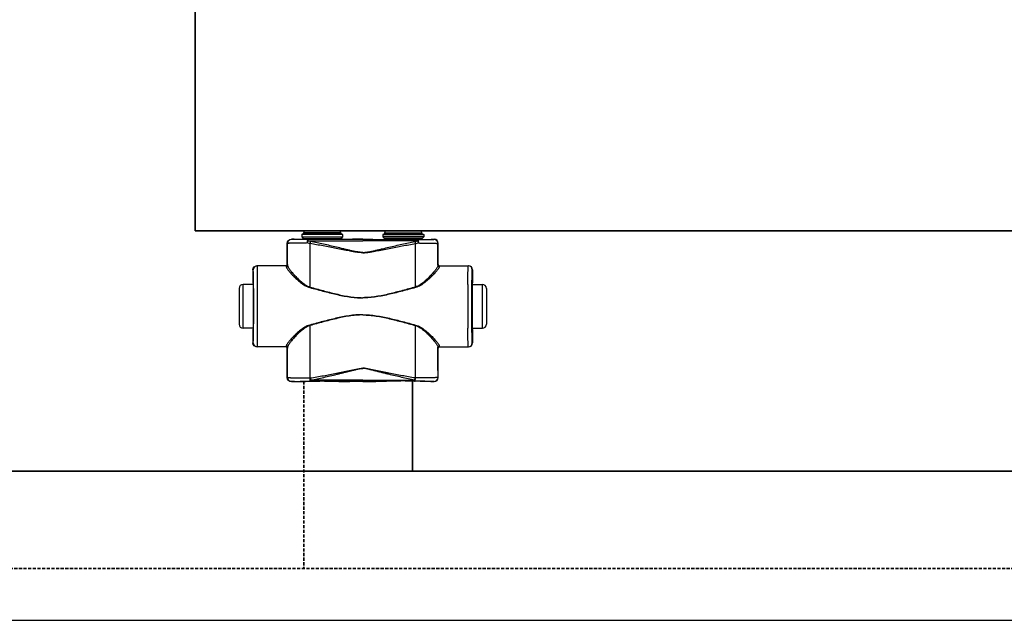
# Model space of a CAD drawing. Header units: millimetres. Extents: x -727 to 69715, y -15705 to 98123.
# Tile 146 of 256: x 37980 to 38587, y -12955 to -12585. Entities that reach past the tile are written whole.
import ezdxf

# ---------------------------------------------------------------- set-up
doc = ezdxf.new("R2010")
doc.units = ezdxf.units.MM
doc.linetypes.add('VERDECKT', pattern=[9.525, 6.35, -3.175])
for name, color, linetype, lineweight in [('UT_POTRUBI - PŘÍVOD', 1, 'Continuous', 35), ('UT_SCHÉMA_PŘÍVOD', 10, 'Continuous', 35), ('UT_SCHÉMA_ZPÁTEČKA', 172, 'VERDECKT', 35), ('UT_ZAŘÍZENÍ - OT', 3, 'Continuous', 35)]:
    doc.layers.add(name, color=color, linetype=linetype, lineweight=lineweight)

msp = doc.modelspace()

# ---------------------------------------------------------------- linework, layer by layer
at = {"color": 0, "linetype": 'Continuous'}
for p, q in [((38153.93, -12716.76), (38153.63, -12717.06)), ((38178.53, -12716.76), (38153.93, -12716.76)), ((38177.73, -12715.96), (38154.73, -12715.96)), ((38154.73, -12715.96), (38154.73, -12716.66)), ((38177.73, -12716.66), (38154.73, -12716.66)), ((38176.63, -12714.86), (38155.83, -12714.86)), ((38177.73, -12715.96), (38177.73, -12716.66)), ((38178.53, -12716.76), (38178.83, -12717.06)), ((38203.93, -12716.76), (38203.63, -12717.06)), ((38203.93, -12716.76), (38228.53, -12716.76)), ((38204.73, -12715.96), (38204.73, -12716.66)), ((38204.73, -12715.96), (38227.73, -12715.96)), ((38204.73, -12716.66), (38227.73, -12716.66)), ((38205.83, -12714.86), (38226.63, -12714.86)), ((38227.73, -12715.96), (38227.73, -12716.66)), ((38228.53, -12716.76), (38228.83, -12717.06)), ((38144.85, -12722.58), (38144.73, -12722.46)), ((38144.73, -12735.46), (38144.73, -12722.46)), ((38147.35, -12720.08), (38147.23, -12719.96)), ((38148.88, -12719.96), (38147.23, -12719.96)), ((38149.23, -12720.07), (38148.88, -12719.96)), ((38178.83, -12717.06), (38153.63, -12717.06)), ((38153.63, -12717.06), (38153.63, -12718.46)), ((38153.63, -12718.46), (38154.58, -12719.42)), ((38153.63, -12718.46), (38178.83, -12718.46)), ((38154.58, -12719.42), (38177.87, -12719.42)), ((38154.73, -12719.77), (38177.73, -12719.77)), ((38154.73, -12719.77), (38154.73, -12720.13)), ((38162.37, -12720.15), (38157.53, -12720.15)), ((38157.53, -12720.85), (38157.53, -12720.15)), ((38157.53, -12720.85), (38191.23, -12720.85)), ((38191.23, -12720.15), (38170.08, -12720.15)), ((38177.73, -12719.77), (38177.73, -12720.13)), ((38178.83, -12718.46), (38177.87, -12719.42)), ((38178.83, -12717.06), (38178.83, -12718.46)), ((38184.98, -12719.96), (38183.23, -12720.07)), ((38191.23, -12719.96), (38184.98, -12719.96)), ((38191.23, -12719.96), (38197.48, -12719.96)), ((38191.23, -12720.15), (38212.37, -12720.15)), ((38224.93, -12720.85), (38191.23, -12720.85)), ((38197.48, -12719.96), (38199.23, -12720.07)), ((38203.63, -12717.06), (38228.83, -12717.06)), ((38203.63, -12717.06), (38203.63, -12718.46)), ((38228.83, -12718.46), (38203.63, -12718.46)), ((38203.63, -12718.46), (38204.58, -12719.42)), ((38227.87, -12719.42), (38204.58, -12719.42)), ((38227.73, -12719.77), (38204.73, -12719.77)), ((38204.73, -12719.77), (38204.73, -12720.13)), ((38220.08, -12720.15), (38224.93, -12720.15)), ((38224.93, -12720.85), (38224.93, -12720.15)), ((38227.73, -12719.77), (38227.73, -12720.13)), ((38228.83, -12718.46), (38227.87, -12719.42)), ((38228.83, -12717.06), (38228.83, -12718.46)), ((38233.23, -12720.07), (38233.58, -12719.96)), ((38233.58, -12719.96), (38235.23, -12719.96)), ((38235.1, -12720.08), (38235.23, -12719.96)), ((38237.6, -12722.58), (38237.73, -12722.46)), ((38237.73, -12735.46), (38237.73, -12722.46)), ((38123.74, -12738.76), (38123.53, -12738.76)), ((38123.53, -12738.76), (38123.53, -12746.91)), ((38144.03, -12736.26), (38126.03, -12736.26)), ((38144.73, -12735.46), (38144.83, -12735.46)), ((38237.73, -12735.46), (38237.62, -12735.46)), ((38238.42, -12736.26), (38256.43, -12736.26)), ((38258.72, -12738.76), (38258.93, -12738.76)), ((38258.93, -12738.76), (38258.93, -12746.91)), ((38123.53, -12746.91), (38123.74, -12747.26)), ((38123.92, -12747.28), (38123.92, -12747.26)), ((38258.53, -12747.28), (38258.53, -12747.26)), ((38258.93, -12746.91), (38258.72, -12747.26)), ((38115.03, -12750.26), (38115.03, -12772.26)), ((38123.78, -12747.76), (38117.53, -12747.76)), ((38117.53, -12774.76), (38117.53, -12747.76)), ((38258.68, -12747.76), (38264.93, -12747.76)), ((38264.93, -12774.76), (38264.93, -12747.76)), ((38267.43, -12750.26), (38267.43, -12772.26)), ((38123.78, -12774.76), (38117.53, -12774.76)), ((38123.74, -12775.26), (38123.53, -12775.61)), ((38123.53, -12775.61), (38123.53, -12783.76)), ((38123.92, -12775.26), (38123.92, -12775.25)), ((38258.53, -12775.26), (38258.53, -12775.25)), ((38258.68, -12774.76), (38264.93, -12774.76)), ((38258.72, -12775.26), (38258.93, -12775.61)), ((38258.93, -12775.61), (38258.93, -12783.76)), ((38123.53, -12783.76), (38123.74, -12783.76)), ((38144.03, -12786.26), (38126.03, -12786.26)), ((38144.83, -12787.06), (38144.73, -12787.06)), ((38144.73, -12805.16), (38144.73, -12787.06)), ((38237.62, -12787.06), (38237.73, -12787.06)), ((38237.73, -12805.16), (38237.73, -12787.06)), ((38238.42, -12786.26), (38256.43, -12786.26)), ((38258.93, -12783.76), (38258.72, -12783.76)), ((38144.73, -12805.16), (38144.84, -12805.04)), ((38147.23, -12807.66), (38147.34, -12807.54)), ((38148.88, -12807.66), (38147.23, -12807.66)), ((38149.23, -12807.56), (38148.88, -12807.66)), ((38158.77, -12805.42), (38158.95, -12805.41)), ((38159.09, -12807.47), (38159.27, -12807.47)), ((38191.23, -12806.72), (38159.27, -12806.72)), ((38159.27, -12807.47), (38159.27, -12806.72)), ((38159.27, -12807.47), (38160.53, -12807.47)), ((38171.92, -12807.47), (38191.23, -12807.47)), ((38184.98, -12807.66), (38183.23, -12807.56)), ((38191.23, -12807.66), (38184.98, -12807.66)), ((38191.23, -12806.72), (38223.18, -12806.72)), ((38210.53, -12807.47), (38191.23, -12807.47)), ((38191.23, -12807.66), (38197.48, -12807.66)), ((38197.48, -12807.66), (38199.23, -12807.56)), ((38223.18, -12807.47), (38221.92, -12807.47)), ((38223.18, -12807.47), (38223.18, -12806.72)), ((38223.36, -12807.47), (38223.18, -12807.47)), ((38223.68, -12805.42), (38223.51, -12805.41)), ((38233.23, -12807.56), (38233.58, -12807.66)), ((38233.58, -12807.66), (38235.23, -12807.66)), ((38235.23, -12807.66), (38235.11, -12807.54)), ((38237.73, -12805.16), (38237.61, -12805.04))]:
    msp.add_line(p, q, dxfattribs=at)
msp.add_line((-727.45, -12954.69), (68024.28, -12954.69))
for centre, radius, start, end in [((38155.83, -12715.96), 1.1, 90, 180), ((38155.83, -12716.66), 1.1, 180, 185.21872), ((38176.63, -12715.96), 1.1, 0, 90), ((38176.63, -12716.66), 1.1, 354.78128, 0), ((38205.83, -12715.96), 1.1, 90, 180), ((38205.83, -12716.66), 1.1, 180, 185.21872), ((38226.63, -12715.96), 1.1, 0, 90), ((38226.63, -12716.66), 1.1, 354.78128, 0), ((38147.35, -12722.58), 2.5, 90.00246, 179.99754), ((38154.23, -12719.77), 0.5, 0, 45), ((38178.23, -12719.77), 0.5, 135, 180), ((38204.23, -12719.77), 0.5, 0, 45), ((38228.23, -12719.77), 0.5, 135, 180), ((38235.1, -12722.58), 2.5, 0.00246, 89.99754), ((38126.24, -12738.76), 2.5, 90.00225, 180.00111), ((38144.03, -12735.46), 0.8, 270.0036, 359.99724), ((38238.42, -12735.46), 0.8, 180.00276, 269.9964), ((38256.22, -12738.76), 2.5, 359.99889, 89.99775), ((38117.53, -12750.26), 2.5, 90, 180), ((35684.07, -12761.26), 2442.41, 359.68325, 0.31675), ((40698.39, -12761.26), 2442.41, 179.68325, 180.31675), ((38264.93, -12750.26), 2.5, 0, 90), ((38117.53, -12772.26), 2.5, 180, 270), ((38264.93, -12772.26), 2.5, 270, 0), ((38126.24, -12783.76), 2.5, 179.99889, 269.99775), ((38144.03, -12787.06), 0.8, 0.00276, 89.9964), ((38238.42, -12787.06), 0.8, 90.0036, 179.99724), ((38256.22, -12783.76), 2.5, 270.00225, 0.00111), ((38147.34, -12805.04), 2.5, 180.00246, 269.99754), ((38235.11, -12805.04), 2.5, 270.00246, 359.99754)]:
    msp.add_arc(centre, radius, start, end, dxfattribs=at)
at = {"color": 0, "linetype": 'Continuous', "extrusion": (0, 0, -1)}
for centre, major_axis, ratio, start_param, end_param in [((38147.23, -12722.46), (-1.77, 1.77), 0.999973, -0.785384, 0.785384), ((38166.23, -12720.07), (-17, 0), 0.005236, 4.941076, 6.283185), ((38166.23, -12720.07), (-17, 0), 0.005236, 3.141593, 4.483702), ((38126.03, -12738.76), (-2.5, 0), 0.999945, 0, 1.570796), ((38143.93, -12735.46), (-0.8, 0), 0.999986, -3.141593, -1.659157), ((38123.74, -12761.26), (0, 14), 0.010472, 0, 3.141593), ((38126.03, -12783.76), (-2.5, 0), 0.999945, -1.570796, 0), ((38143.93, -12787.06), (0.8, 0), 0.999986, -1.395381, 0), ((38147.23, -12805.16), (1.77, 1.77), 0.999973, -3.926977, -2.356208), ((38166.23, -12807.56), (-17, 0), 0.005236, 0, 1.229157), ((38166.23, -12807.56), (-17, 0), 0.005236, 1.912436, 3.141593)]:
    msp.add_ellipse(centre, major_axis=major_axis, ratio=ratio, start_param=start_param, end_param=end_param, dxfattribs=at)
at = {"color": 0, "linetype": 'Continuous'}
for centre, major_axis, ratio, start_param, end_param in [((38216.23, -12720.07), (17, 0), 0.005236, 3.141593, 4.483702), ((38216.23, -12720.07), (17, 0), 0.005236, 4.941076, 6.283185), ((38235.23, -12722.46), (1.77, 1.77), 0.999973, -0.785384, 0.785384), ((38238.53, -12735.46), (0.8, 0), 0.999986, -3.141593, -1.659157), ((38256.43, -12738.76), (2.5, 0), 0.999945, 0, 1.570796), ((38258.72, -12761.26), (0, 14), 0.010472, 0, 3.141593), ((38238.53, -12787.06), (-0.8, 0), 0.999986, -1.395381, 0), ((38256.43, -12783.76), (2.5, 0), 0.999945, -1.570796, 0), ((38216.23, -12807.56), (17, 0), 0.005236, 1.912436, 3.141593), ((38216.23, -12807.56), (17, 0), 0.005236, 0, 1.229157), ((38235.23, -12805.16), (-1.77, 1.77), 0.999973, -3.926977, -2.356208)]:
    msp.add_ellipse(centre, major_axis=major_axis, ratio=ratio, start_param=start_param, end_param=end_param, dxfattribs=at)
for points, knots in [([(38156.91, -12722.27), (38156.08, -12722.28), (38154.47, -12722.29), (38152.5, -12722.31), (38151.04, -12722.33), (38150.03, -12722.34), (38149.1, -12722.36), (38148.26, -12722.38), (38147.49, -12722.4), (38146.82, -12722.42), (38146.24, -12722.45), (38145.82, -12722.47), (38145.54, -12722.49), (38145.36, -12722.5), (38145.21, -12722.51), (38145.09, -12722.53), (38144.99, -12722.54), (38144.92, -12722.55), (38144.88, -12722.57), (38144.85, -12722.58), (38144.85, -12722.58)], [0, 0, 0, 0, 0.207034, 0.39928, 0.488214, 0.57154, 0.648707, 0.71921, 0.782588, 0.838437, 0.886403, 0.926186, 0.942933, 0.957549, 0.970012, 0.98031, 0.988432, 0.994377, 0.998178, 1, 1, 1, 1]), ([(38144.86, -12736), (38144.86, -12734.88), (38144.86, -12730.41), (38144.85, -12725.93), (38144.85, -12722.58)], [0, 0, 0, 0, 0.250733, 1, 1, 1, 1]), ([(38157.53, -12720.15), (38156.82, -12720.15), (38155.46, -12720.15), (38153.8, -12720.15), (38152.56, -12720.14), (38151.72, -12720.14), (38150.93, -12720.13), (38150.22, -12720.13), (38149.57, -12720.12), (38149.01, -12720.12), (38148.52, -12720.11), (38148.17, -12720.11), (38147.93, -12720.1), (38147.78, -12720.1), (38147.65, -12720.1), (38147.55, -12720.1), (38147.48, -12720.09), (38147.43, -12720.09), (38147.4, -12720.09), (38147.38, -12720.09), (38147.37, -12720.09), (38147.36, -12720.09), (38147.35, -12720.09), (38147.35, -12720.08)], [0, 0, 0, 0, 0.207653, 0.400343, 0.489423, 0.572844, 0.650059, 0.720565, 0.783909, 0.839692, 0.887568, 0.927242, 0.943927, 0.958477, 0.970869, 0.981088, 0.989117, 0.992306, 0.994945, 0.997032, 0.998568, 0.999554, 1, 1, 1, 1]), ([(38157.53, -12720.15), (38157.44, -12720.16), (38157.33, -12720.27), (38157.26, -12720.4), (38157.19, -12720.55), (38157.11, -12720.78), (38157.04, -12721.09), (38156.98, -12721.45), (38156.93, -12721.85), (38156.92, -12722.13), (38156.91, -12722.27)], [0, 0, 0, 0, 0.117156, 0.161001, 0.211236, 0.330442, 0.472834, 0.634922, 0.812344, 1, 1, 1, 1]), ([(38157.53, -12720.85), (38157.4, -12721.06), (38157.17, -12721.52), (38156.99, -12722.01), (38156.91, -12722.27)], [0, 0, 0, 0, 0.464895, 1, 1, 1, 1]), ([(38158.77, -12722.63), (38158.62, -12722.61), (38157.99, -12722.51), (38157.37, -12722.38), (38156.91, -12722.27)], [0, 0, 0, 0, 0.252579, 1, 1, 1, 1]), ([(38159.1, -12721.29), (38158.96, -12721.27), (38158.43, -12721.15), (38157.91, -12720.99), (38157.53, -12720.85)], [0, 0, 0, 0, 0.253704, 1, 1, 1, 1]), ([(38159.1, -12721.29), (38159.03, -12721.5), (38158.91, -12721.94), (38158.82, -12722.39), (38158.77, -12722.63)], [0, 0, 0, 0, 0.464569, 1, 1, 1, 1]), ([(38191.23, -12728.27), (38191.23, -12728.27), (38190.54, -12728.27), (38189.16, -12728.19), (38187.11, -12727.91), (38185.07, -12727.56), (38182.36, -12727.06), (38178.98, -12726.39), (38174.94, -12725.6), (38170.89, -12724.81), (38166.85, -12724.05), (38162.81, -12723.32), (38160.12, -12722.86), (38158.77, -12722.63)], [0.5000015, 0.5000015, 0.5000015, 0.5000015, 0.500002, 0.5313979, 0.5627848, 0.5941575, 0.6255147, 0.6881766, 0.7507583, 0.8132458, 0.8756245, 0.9378805, 1, 1, 1, 1]), ([(38158.79, -12749.41), (38158.79, -12747.17), (38158.79, -12738.24), (38158.78, -12729.32), (38158.77, -12722.63)], [0, 0, 0, 0, 0.250952, 1, 1, 1, 1]), ([(38191.23, -12728.09), (38191.23, -12728.09), (38190.88, -12728.09), (38190.19, -12728.07), (38188.82, -12727.93), (38187.12, -12727.65), (38185.1, -12727.23), (38183.08, -12726.77), (38181.07, -12726.3), (38178.4, -12725.66), (38175.07, -12724.86), (38171.07, -12723.92), (38167.08, -12723), (38163.09, -12722.12), (38160.43, -12721.57), (38159.1, -12721.29)], [0.499995, 0.499995, 0.499995, 0.499995, 0.4999958, 0.5157333, 0.5314718, 0.5629204, 0.5943483, 0.6257534, 0.6571339, 0.6884877, 0.7511054, 0.813586, 0.8759088, 0.9380534, 1, 1, 1, 1]), ([(38170.08, -12720.15), (38169.44, -12720.15), (38168.16, -12720.18), (38166.23, -12720.2), (38164.3, -12720.18), (38163.01, -12720.15), (38162.37, -12720.15)], [0, 0, 0, 0, 0.248355, 0.5, 0.751645, 1, 1, 1, 1]), ([(38191.23, -12728.09), (38191.23, -12728.09), (38191.57, -12728.09), (38192.26, -12728.07), (38193.63, -12727.93), (38195.34, -12727.65), (38197.36, -12727.23), (38199.37, -12726.77), (38201.38, -12726.3), (38204.05, -12725.66), (38207.38, -12724.86), (38211.38, -12723.92), (38215.37, -12723), (38219.36, -12722.12), (38222.03, -12721.57), (38223.36, -12721.29)], [0.499995, 0.499995, 0.499995, 0.499995, 0.4999958, 0.5157333, 0.5314718, 0.5629204, 0.5943483, 0.6257534, 0.6571339, 0.6884877, 0.7511054, 0.813586, 0.8759088, 0.9380534, 1, 1, 1, 1]), ([(38191.23, -12728.27), (38191.23, -12728.27), (38191.92, -12728.27), (38193.3, -12728.19), (38195.35, -12727.91), (38197.39, -12727.56), (38200.09, -12727.06), (38203.47, -12726.39), (38207.52, -12725.6), (38211.56, -12724.81), (38215.6, -12724.05), (38219.64, -12723.32), (38222.33, -12722.86), (38223.68, -12722.63)], [0.5000015, 0.5000015, 0.5000015, 0.5000015, 0.500002, 0.5313979, 0.5627848, 0.5941575, 0.6255147, 0.6881766, 0.7507583, 0.8132458, 0.8756245, 0.9378805, 1, 1, 1, 1]), ([(38212.37, -12720.15), (38213.01, -12720.15), (38214.3, -12720.18), (38216.23, -12720.2), (38218.16, -12720.18), (38219.44, -12720.15), (38220.08, -12720.15)], [0, 0, 0, 0, 0.248355, 0.5, 0.751645, 1, 1, 1, 1]), ([(38223.36, -12721.29), (38223.49, -12721.27), (38224.02, -12721.15), (38224.54, -12720.99), (38224.93, -12720.85)], [0, 0, 0, 0, 0.253704, 1, 1, 1, 1]), ([(38223.36, -12721.29), (38223.42, -12721.5), (38223.54, -12721.94), (38223.63, -12722.39), (38223.68, -12722.63)], [0, 0, 0, 0, 0.464569, 1, 1, 1, 1]), ([(38223.67, -12749.41), (38223.67, -12747.17), (38223.67, -12738.24), (38223.67, -12729.32), (38223.68, -12722.63)], [0, 0, 0, 0, 0.250952, 1, 1, 1, 1]), ([(38223.68, -12722.63), (38223.84, -12722.61), (38224.46, -12722.51), (38225.08, -12722.38), (38225.54, -12722.27)], [0, 0, 0, 0, 0.252579, 1, 1, 1, 1]), ([(38224.93, -12720.15), (38225.63, -12720.15), (38226.99, -12720.15), (38228.65, -12720.15), (38229.89, -12720.14), (38230.74, -12720.14), (38231.52, -12720.13), (38232.24, -12720.13), (38232.88, -12720.12), (38233.45, -12720.12), (38233.93, -12720.11), (38234.29, -12720.11), (38234.53, -12720.1), (38234.68, -12720.1), (38234.8, -12720.1), (38234.91, -12720.1), (38234.98, -12720.09), (38235.03, -12720.09), (38235.05, -12720.09), (38235.07, -12720.09), (38235.09, -12720.09), (38235.1, -12720.09), (38235.1, -12720.09), (38235.1, -12720.08)], [0, 0, 0, 0, 0.207653, 0.400343, 0.489423, 0.572844, 0.650059, 0.720565, 0.783909, 0.839692, 0.887568, 0.927242, 0.943927, 0.958477, 0.970869, 0.981088, 0.989117, 0.992306, 0.994945, 0.997032, 0.998568, 0.999554, 1, 1, 1, 1]), ([(38224.93, -12720.15), (38225.02, -12720.16), (38225.12, -12720.27), (38225.2, -12720.4), (38225.27, -12720.55), (38225.34, -12720.78), (38225.42, -12721.09), (38225.48, -12721.45), (38225.52, -12721.85), (38225.54, -12722.13), (38225.54, -12722.27)], [0, 0, 0, 0, 0.117156, 0.161001, 0.211236, 0.330442, 0.472834, 0.634922, 0.812344, 1, 1, 1, 1]), ([(38224.93, -12720.85), (38225.05, -12721.06), (38225.28, -12721.52), (38225.46, -12722.01), (38225.54, -12722.27)], [0, 0, 0, 0, 0.464895, 1, 1, 1, 1]), ([(38225.54, -12722.27), (38226.38, -12722.28), (38227.98, -12722.29), (38229.95, -12722.31), (38231.42, -12722.33), (38232.42, -12722.34), (38233.35, -12722.36), (38234.2, -12722.38), (38234.96, -12722.4), (38235.64, -12722.42), (38236.21, -12722.45), (38236.63, -12722.47), (38236.92, -12722.49), (38237.09, -12722.5), (38237.24, -12722.51), (38237.37, -12722.53), (38237.46, -12722.54), (38237.54, -12722.55), (38237.58, -12722.57), (38237.6, -12722.58), (38237.6, -12722.58)], [0, 0, 0, 0, 0.207034, 0.39928, 0.488214, 0.57154, 0.648707, 0.71921, 0.782588, 0.838437, 0.886403, 0.926186, 0.942933, 0.957549, 0.970012, 0.98031, 0.988432, 0.994377, 0.998178, 1, 1, 1, 1]), ([(38237.6, -12736), (38237.6, -12734.88), (38237.6, -12730.41), (38237.6, -12725.93), (38237.6, -12722.58)], [0, 0, 0, 0, 0.250733, 1, 1, 1, 1]), ([(38123.92, -12747.26), (38123.92, -12746.63), (38123.91, -12745.44), (38123.89, -12744), (38123.87, -12742.94), (38123.86, -12742.24), (38123.85, -12741.6), (38123.84, -12741.02), (38123.83, -12740.5), (38123.82, -12740.05), (38123.8, -12739.67), (38123.79, -12739.39), (38123.78, -12739.2), (38123.78, -12739.09), (38123.77, -12738.99), (38123.76, -12738.91), (38123.76, -12738.85), (38123.75, -12738.8), (38123.75, -12738.78), (38123.74, -12738.76), (38123.74, -12738.76)], [0, 0, 0, 0, 0.221931, 0.420259, 0.509783, 0.592499, 0.668149, 0.736495, 0.797321, 0.850436, 0.895675, 0.932895, 0.948462, 0.961984, 0.973451, 0.982856, 0.990196, 0.99547, 0.998697, 1, 1, 1, 1]), ([(38126.43, -12747.76), (38126.43, -12746.92), (38126.42, -12745.32), (38126.4, -12743.39), (38126.39, -12741.97), (38126.38, -12741.02), (38126.36, -12740.14), (38126.35, -12739.35), (38126.34, -12738.65), (38126.32, -12738.03), (38126.31, -12737.5), (38126.3, -12737.12), (38126.29, -12736.87), (38126.28, -12736.71), (38126.27, -12736.57), (38126.27, -12736.47), (38126.26, -12736.38), (38126.25, -12736.32), (38126.25, -12736.28), (38126.24, -12736.27), (38126.24, -12736.26), (38126.24, -12736.26)], [0, 0, 0, 0, 0.218984, 0.416191, 0.505653, 0.588551, 0.664564, 0.733396, 0.794781, 0.848478, 0.894279, 0.932006, 0.947796, 0.961515, 0.973152, 0.982695, 0.990138, 0.995479, 0.998726, 0.999584, 1, 1, 1, 1]), ([(38144.03, -12736.26), (38144.03, -12736.26), (38144.03, -12736.27), (38144.04, -12736.27), (38144.04, -12736.28), (38144.04, -12736.3), (38144.04, -12736.34), (38144.05, -12736.4), (38144.05, -12736.47), (38144.05, -12736.56), (38144.06, -12736.66), (38144.06, -12736.74), (38144.06, -12736.78)], [0, 0, 0, 0, 0.005122, 0.017304, 0.037118, 0.064661, 0.143035, 0.252499, 0.393016, 0.564526, 0.766907, 1, 1, 1, 1]), ([(38144.86, -12736), (38144.86, -12736.1), (38144.82, -12736.31), (38144.64, -12736.57), (38144.37, -12736.74), (38144.16, -12736.78), (38144.06, -12736.78)], [0, 0, 0, 0, 0.247572, 0.496581, 0.747591, 1, 1, 1, 1]), ([(38144.06, -12736.78), (38144.06, -12736.85), (38144.08, -12736.99), (38144.15, -12737.21), (38144.26, -12737.46), (38144.47, -12737.84), (38144.83, -12738.39), (38145.36, -12739.09), (38146, -12739.88), (38147.04, -12741.06), (38148.54, -12742.64), (38150.58, -12744.6), (38152.5, -12746.25), (38154.19, -12747.51), (38156.05, -12748.72), (38157.59, -12749.44), (38158.68, -12749.74)], [0, 0, 0, 0, 0.009694, 0.02127, 0.034861, 0.050494, 0.087694, 0.13227, 0.183417, 0.240322, 0.368483, 0.511765, 0.666448, 0.747227, 0.829948, 1, 1, 1, 1]), ([(38144.83, -12735.46), (38144.83, -12735.46), (38144.83, -12735.47), (38144.84, -12735.47), (38144.84, -12735.48), (38144.84, -12735.5), (38144.84, -12735.54), (38144.85, -12735.6), (38144.85, -12735.68), (38144.85, -12735.77), (38144.86, -12735.88), (38144.86, -12735.96), (38144.86, -12736)], [0, 0, 0, 0, 0.005057, 0.017214, 0.037015, 0.06455, 0.142921, 0.252392, 0.392925, 0.564459, 0.766871, 1, 1, 1, 1]), ([(38144.86, -12736), (38144.86, -12736.07), (38144.88, -12736.21), (38144.95, -12736.44), (38145.05, -12736.7), (38145.25, -12737.11), (38145.59, -12737.67), (38146.09, -12738.4), (38146.69, -12739.2), (38147.67, -12740.42), (38149.09, -12742.04), (38151.02, -12744.06), (38152.83, -12745.75), (38154.45, -12747.06), (38156.23, -12748.32), (38157.72, -12749.1), (38158.79, -12749.41)], [0, 0, 0, 0, 0.010286, 0.022433, 0.036551, 0.052653, 0.090607, 0.135698, 0.187142, 0.244158, 0.372094, 0.514728, 0.6685, 0.748767, 0.830965, 1, 1, 1, 1]), ([(38237.6, -12736), (38237.59, -12736.07), (38237.57, -12736.21), (38237.51, -12736.44), (38237.4, -12736.7), (38237.2, -12737.11), (38236.87, -12737.67), (38236.37, -12738.4), (38235.76, -12739.2), (38234.79, -12740.42), (38233.37, -12742.04), (38231.44, -12744.06), (38229.62, -12745.75), (38228.01, -12747.06), (38226.23, -12748.32), (38224.73, -12749.1), (38223.67, -12749.41)], [0, 0, 0, 0, 0.010286, 0.022433, 0.036551, 0.052653, 0.090607, 0.135698, 0.187142, 0.244158, 0.372094, 0.514728, 0.6685, 0.748767, 0.830965, 1, 1, 1, 1]), ([(38238.39, -12736.78), (38238.39, -12736.85), (38238.37, -12736.99), (38238.3, -12737.21), (38238.19, -12737.46), (38237.98, -12737.84), (38237.62, -12738.39), (38237.09, -12739.09), (38236.45, -12739.88), (38235.41, -12741.06), (38233.91, -12742.64), (38231.87, -12744.6), (38229.96, -12746.25), (38228.26, -12747.51), (38226.4, -12748.72), (38224.86, -12749.44), (38223.77, -12749.74)], [0, 0, 0, 0, 0.009694, 0.02127, 0.034861, 0.050494, 0.087694, 0.13227, 0.183417, 0.240322, 0.368483, 0.511765, 0.666448, 0.747227, 0.829948, 1, 1, 1, 1]), ([(38237.62, -12735.46), (38237.62, -12735.46), (38237.62, -12735.47), (38237.62, -12735.47), (38237.62, -12735.48), (38237.61, -12735.5), (38237.61, -12735.54), (38237.61, -12735.6), (38237.6, -12735.68), (38237.6, -12735.77), (38237.6, -12735.88), (38237.6, -12735.96), (38237.6, -12736)], [0, 0, 0, 0, 0.005057, 0.017214, 0.037015, 0.06455, 0.142921, 0.252392, 0.392925, 0.564459, 0.766871, 1, 1, 1, 1]), ([(38237.6, -12736), (38237.6, -12736.1), (38237.64, -12736.31), (38237.82, -12736.57), (38238.08, -12736.74), (38238.29, -12736.78), (38238.39, -12736.78)], [0, 0, 0, 0, 0.247572, 0.496581, 0.747591, 1, 1, 1, 1]), ([(38238.42, -12736.26), (38238.42, -12736.26), (38238.42, -12736.27), (38238.42, -12736.27), (38238.42, -12736.28), (38238.41, -12736.3), (38238.41, -12736.34), (38238.41, -12736.4), (38238.4, -12736.47), (38238.4, -12736.56), (38238.4, -12736.66), (38238.4, -12736.74), (38238.39, -12736.78)], [0, 0, 0, 0, 0.005122, 0.017304, 0.037118, 0.064661, 0.143035, 0.252499, 0.393016, 0.564526, 0.766907, 1, 1, 1, 1]), ([(38256.02, -12747.76), (38256.02, -12746.92), (38256.04, -12745.32), (38256.05, -12743.39), (38256.07, -12741.97), (38256.08, -12741.02), (38256.09, -12740.14), (38256.1, -12739.35), (38256.12, -12738.65), (38256.13, -12738.03), (38256.14, -12737.5), (38256.16, -12737.12), (38256.17, -12736.87), (38256.17, -12736.71), (38256.18, -12736.57), (38256.19, -12736.47), (38256.19, -12736.38), (38256.2, -12736.32), (38256.21, -12736.28), (38256.21, -12736.27), (38256.22, -12736.26), (38256.22, -12736.26)], [0, 0, 0, 0, 0.218984, 0.416191, 0.505653, 0.588551, 0.664564, 0.733396, 0.794781, 0.848478, 0.894279, 0.932006, 0.947796, 0.961515, 0.973152, 0.982695, 0.990138, 0.995479, 0.998726, 0.999584, 1, 1, 1, 1]), ([(38258.53, -12747.26), (38258.54, -12746.63), (38258.55, -12745.44), (38258.57, -12744), (38258.58, -12742.94), (38258.59, -12742.24), (38258.6, -12741.6), (38258.61, -12741.02), (38258.63, -12740.5), (38258.64, -12740.05), (38258.65, -12739.67), (38258.66, -12739.39), (38258.67, -12739.2), (38258.68, -12739.09), (38258.68, -12738.99), (38258.69, -12738.91), (38258.7, -12738.85), (38258.7, -12738.8), (38258.71, -12738.78), (38258.71, -12738.76), (38258.72, -12738.76)], [0, 0, 0, 0, 0.221931, 0.420259, 0.509783, 0.592499, 0.668149, 0.736495, 0.797321, 0.850436, 0.895675, 0.932895, 0.948462, 0.961984, 0.973451, 0.982856, 0.990196, 0.99547, 0.998697, 1, 1, 1, 1]), ([(38123.92, -12775.25), (38123.94, -12773.06), (38123.96, -12768.39), (38123.98, -12761.26), (38123.96, -12754.13), (38123.94, -12749.47), (38123.92, -12747.28)], [0, 0, 0, 0, 0.235226, 0.499987, 0.764754, 1, 1, 1, 1]), ([(38258.53, -12775.25), (38258.51, -12773.06), (38258.49, -12768.39), (38258.48, -12761.26), (38258.49, -12754.13), (38258.51, -12749.47), (38258.53, -12747.28)], [0, 0, 0, 0, 0.235226, 0.499987, 0.764754, 1, 1, 1, 1]), ([(38158.79, -12749.41), (38158.78, -12749.44), (38158.75, -12749.55), (38158.71, -12749.66), (38158.68, -12749.74)], [0, 0, 0, 0, 0.258378, 1, 1, 1, 1]), ([(38158.68, -12749.74), (38161.35, -12750.45), (38165.35, -12751.53), (38170.71, -12752.9), (38174.75, -12753.87), (38178.82, -12754.75), (38182.92, -12755.48), (38186.37, -12755.89), (38189.14, -12756.07), (38190.53, -12756.1), (38191.23, -12756.1), (38191.23, -12756.1)], [0, 0, 0, 0, 0.1245061, 0.1869228, 0.2494269, 0.3120016, 0.3746311, 0.4372993, 0.4686472, 0.4999998, 0.5, 0.5, 0.5, 0.5]), ([(38158.79, -12749.41), (38161.44, -12750.14), (38165.43, -12751.25), (38170.76, -12752.66), (38174.79, -12753.66), (38178.84, -12754.56), (38182.93, -12755.31), (38186.38, -12755.74), (38189.15, -12755.92), (38190.53, -12755.95), (38191.23, -12755.95), (38191.23, -12755.95)], [0, 0, 0, 0, 0.1244767, 0.1868883, 0.2493924, 0.3119715, 0.3746087, 0.437287, 0.4686409, 0.4999998, 0.5, 0.5, 0.5, 0.5]), ([(38223.67, -12749.41), (38221.01, -12750.14), (38217.03, -12751.25), (38211.69, -12752.66), (38207.67, -12753.66), (38203.61, -12754.56), (38199.52, -12755.31), (38196.08, -12755.74), (38193.31, -12755.92), (38191.92, -12755.95), (38191.23, -12755.95), (38191.23, -12755.95)], [0, 0, 0, 0, 0.1244767, 0.1868883, 0.2493924, 0.3119715, 0.3746087, 0.437287, 0.4686409, 0.4999998, 0.5, 0.5, 0.5, 0.5]), ([(38223.77, -12749.74), (38221.1, -12750.45), (38217.1, -12751.53), (38211.75, -12752.9), (38207.71, -12753.87), (38203.64, -12754.75), (38199.54, -12755.48), (38196.09, -12755.89), (38193.31, -12756.07), (38191.92, -12756.1), (38191.23, -12756.1), (38191.23, -12756.1)], [0, 0, 0, 0, 0.1245061, 0.1869228, 0.2494269, 0.3120016, 0.3746311, 0.4372993, 0.4686472, 0.4999998, 0.5, 0.5, 0.5, 0.5]), ([(38223.67, -12749.41), (38223.67, -12749.44), (38223.71, -12749.55), (38223.74, -12749.66), (38223.77, -12749.74)], [0, 0, 0, 0, 0.258378, 1, 1, 1, 1]), ([(38191.23, -12766.43), (38189.84, -12766.43), (38187.06, -12766.55), (38182.92, -12767.05), (38178.82, -12767.77), (38174.75, -12768.65), (38170.71, -12769.63), (38165.35, -12770.99), (38161.35, -12772.07), (38158.68, -12772.79)], [0.5, 0.5, 0.5, 0.5, 0.5626889, 0.6253582, 0.6879892, 0.7505657, 0.8130716, 0.8754902, 1, 1, 1, 1]), ([(38191.23, -12766.58), (38189.84, -12766.58), (38187.06, -12766.7), (38182.93, -12767.21), (38178.84, -12767.96), (38174.79, -12768.87), (38170.76, -12769.87), (38165.43, -12771.28), (38161.44, -12772.38), (38158.79, -12773.12)], [0.5, 0.5, 0.5, 0.5, 0.5627005, 0.6253799, 0.6880187, 0.7505997, 0.8131057, 0.8755193, 1, 1, 1, 1]), ([(38191.23, -12766.43), (38192.62, -12766.43), (38195.4, -12766.55), (38199.54, -12767.05), (38203.64, -12767.77), (38207.71, -12768.65), (38211.75, -12769.63), (38217.1, -12770.99), (38221.1, -12772.07), (38223.77, -12772.79)], [0.5, 0.5, 0.5, 0.5, 0.5626889, 0.6253582, 0.6879892, 0.7505657, 0.8130716, 0.8754902, 1, 1, 1, 1]), ([(38191.23, -12766.58), (38192.61, -12766.58), (38195.39, -12766.7), (38199.52, -12767.21), (38203.61, -12767.96), (38207.67, -12768.87), (38211.69, -12769.87), (38217.03, -12771.28), (38221.01, -12772.38), (38223.67, -12773.12)], [0.5, 0.5, 0.5, 0.5, 0.5627005, 0.6253799, 0.6880187, 0.7505997, 0.8131057, 0.8755193, 1, 1, 1, 1]), ([(38123.74, -12783.76), (38123.74, -12783.76), (38123.75, -12783.75), (38123.75, -12783.72), (38123.76, -12783.68), (38123.76, -12783.61), (38123.77, -12783.53), (38123.78, -12783.44), (38123.78, -12783.32), (38123.79, -12783.13), (38123.8, -12782.86), (38123.82, -12782.47), (38123.83, -12782.02), (38123.84, -12781.51), (38123.85, -12780.92), (38123.86, -12780.28), (38123.87, -12779.58), (38123.89, -12778.53), (38123.91, -12777.08), (38123.92, -12775.89), (38123.92, -12775.26)], [0, 0, 0, 0, 0.001303, 0.00453, 0.009804, 0.017144, 0.026549, 0.038016, 0.051538, 0.067105, 0.104325, 0.149564, 0.202679, 0.263505, 0.331851, 0.407501, 0.490217, 0.579741, 0.778069, 1, 1, 1, 1]), ([(38126.24, -12786.26), (38126.24, -12786.26), (38126.24, -12786.26), (38126.25, -12786.24), (38126.25, -12786.2), (38126.26, -12786.14), (38126.27, -12786.06), (38126.27, -12785.95), (38126.28, -12785.82), (38126.29, -12785.66), (38126.3, -12785.4), (38126.31, -12785.02), (38126.32, -12784.49), (38126.34, -12783.88), (38126.35, -12783.17), (38126.36, -12782.38), (38126.38, -12781.51), (38126.39, -12780.56), (38126.4, -12779.14), (38126.42, -12777.2), (38126.43, -12775.6), (38126.43, -12774.76)], [0, 0, 0, 0, 0.000416, 0.001274, 0.004521, 0.009862, 0.017305, 0.026849, 0.038485, 0.052204, 0.067994, 0.105721, 0.151522, 0.205219, 0.266604, 0.335437, 0.411449, 0.494347, 0.58381, 0.781016, 1, 1, 1, 1]), ([(38158.68, -12772.79), (38157.59, -12773.08), (38156.05, -12773.81), (38154.19, -12775.01), (38152.5, -12776.28), (38150.58, -12777.92), (38148.54, -12779.88), (38147.04, -12781.47), (38146, -12782.65), (38145.36, -12783.43), (38144.83, -12784.14), (38144.47, -12784.68), (38144.26, -12785.07), (38144.15, -12785.32), (38144.08, -12785.54), (38144.06, -12785.68), (38144.06, -12785.74)], [0, 0, 0, 0, 0.170052, 0.252774, 0.333553, 0.488235, 0.631517, 0.759678, 0.816583, 0.86773, 0.912306, 0.949506, 0.965139, 0.978731, 0.990306, 1, 1, 1, 1]), ([(38158.79, -12773.12), (38157.72, -12773.43), (38156.23, -12774.2), (38154.45, -12775.46), (38152.83, -12776.77), (38151.02, -12778.46), (38149.09, -12780.48), (38147.67, -12782.11), (38146.69, -12783.32), (38146.09, -12784.13), (38145.59, -12784.86), (38145.25, -12785.42), (38145.05, -12785.82), (38144.95, -12786.08), (38144.88, -12786.31), (38144.86, -12786.46), (38144.86, -12786.53)], [0, 0, 0, 0, 0.169036, 0.251233, 0.3315, 0.485272, 0.627906, 0.755842, 0.812858, 0.864302, 0.909393, 0.947347, 0.963449, 0.977567, 0.989714, 1, 1, 1, 1]), ([(38158.79, -12773.12), (38158.78, -12773.09), (38158.75, -12772.98), (38158.71, -12772.87), (38158.68, -12772.79)], [0, 0, 0, 0, 0.258378, 1, 1, 1, 1]), ([(38158.77, -12805.42), (38158.77, -12802.74), (38158.78, -12791.97), (38158.79, -12781.21), (38158.79, -12773.12)], [0, 0, 0, 0, 0.248459, 1, 1, 1, 1]), ([(38223.67, -12773.12), (38223.67, -12773.09), (38223.71, -12772.98), (38223.74, -12772.87), (38223.77, -12772.79)], [0, 0, 0, 0, 0.258378, 1, 1, 1, 1]), ([(38223.67, -12773.12), (38224.73, -12773.43), (38226.23, -12774.2), (38228.01, -12775.46), (38229.62, -12776.77), (38231.44, -12778.46), (38233.37, -12780.48), (38234.79, -12782.11), (38235.76, -12783.32), (38236.37, -12784.13), (38236.87, -12784.86), (38237.2, -12785.42), (38237.4, -12785.82), (38237.51, -12786.08), (38237.57, -12786.31), (38237.59, -12786.46), (38237.6, -12786.53)], [0, 0, 0, 0, 0.169036, 0.251233, 0.3315, 0.485272, 0.627906, 0.755842, 0.812858, 0.864302, 0.909393, 0.947347, 0.963449, 0.977567, 0.989714, 1, 1, 1, 1]), ([(38223.68, -12805.42), (38223.68, -12802.74), (38223.67, -12791.97), (38223.67, -12781.21), (38223.67, -12773.12)], [0, 0, 0, 0, 0.248459, 1, 1, 1, 1]), ([(38223.77, -12772.79), (38224.86, -12773.08), (38226.4, -12773.81), (38228.26, -12775.01), (38229.96, -12776.28), (38231.87, -12777.92), (38233.91, -12779.88), (38235.41, -12781.47), (38236.45, -12782.65), (38237.09, -12783.43), (38237.62, -12784.14), (38237.98, -12784.68), (38238.19, -12785.07), (38238.3, -12785.32), (38238.37, -12785.54), (38238.39, -12785.68), (38238.39, -12785.74)], [0, 0, 0, 0, 0.170052, 0.252774, 0.333553, 0.488235, 0.631517, 0.759678, 0.816583, 0.86773, 0.912306, 0.949506, 0.965139, 0.978731, 0.990306, 1, 1, 1, 1]), ([(38256.22, -12786.26), (38256.22, -12786.26), (38256.21, -12786.26), (38256.21, -12786.24), (38256.2, -12786.2), (38256.19, -12786.14), (38256.19, -12786.06), (38256.18, -12785.95), (38256.17, -12785.82), (38256.17, -12785.66), (38256.16, -12785.4), (38256.14, -12785.02), (38256.13, -12784.49), (38256.12, -12783.88), (38256.1, -12783.17), (38256.09, -12782.38), (38256.08, -12781.51), (38256.07, -12780.56), (38256.05, -12779.14), (38256.04, -12777.2), (38256.02, -12775.6), (38256.02, -12774.76)], [0, 0, 0, 0, 0.000416, 0.001274, 0.004521, 0.009862, 0.017305, 0.026849, 0.038485, 0.052204, 0.067994, 0.105721, 0.151522, 0.205219, 0.266604, 0.335437, 0.411449, 0.494347, 0.58381, 0.781016, 1, 1, 1, 1]), ([(38258.72, -12783.76), (38258.71, -12783.76), (38258.71, -12783.75), (38258.7, -12783.72), (38258.7, -12783.68), (38258.69, -12783.61), (38258.68, -12783.53), (38258.68, -12783.44), (38258.67, -12783.32), (38258.66, -12783.13), (38258.65, -12782.86), (38258.64, -12782.47), (38258.63, -12782.02), (38258.61, -12781.51), (38258.6, -12780.92), (38258.59, -12780.28), (38258.58, -12779.58), (38258.57, -12778.53), (38258.55, -12777.08), (38258.54, -12775.89), (38258.53, -12775.26)], [0, 0, 0, 0, 0.001303, 0.00453, 0.009804, 0.017144, 0.026549, 0.038016, 0.051538, 0.067105, 0.104325, 0.149564, 0.202679, 0.263505, 0.331851, 0.407501, 0.490217, 0.579741, 0.778069, 1, 1, 1, 1]), ([(38144.06, -12785.74), (38144.06, -12785.78), (38144.06, -12785.86), (38144.05, -12785.96), (38144.05, -12786.05), (38144.05, -12786.13), (38144.04, -12786.18), (38144.04, -12786.22), (38144.04, -12786.24), (38144.04, -12786.25), (38144.03, -12786.26), (38144.03, -12786.26), (38144.03, -12786.26)], [0, 0, 0, 0, 0.233093, 0.435474, 0.606984, 0.747501, 0.856965, 0.935339, 0.962882, 0.982696, 0.994878, 1, 1, 1, 1]), ([(38144.86, -12786.53), (38144.86, -12786.42), (38144.82, -12786.22), (38144.64, -12785.96), (38144.37, -12785.78), (38144.16, -12785.74), (38144.06, -12785.74)], [0, 0, 0, 0, 0.247572, 0.496581, 0.747591, 1, 1, 1, 1]), ([(38144.86, -12786.53), (38144.86, -12786.57), (38144.86, -12786.65), (38144.85, -12786.75), (38144.85, -12786.85), (38144.85, -12786.92), (38144.84, -12786.98), (38144.84, -12787.02), (38144.84, -12787.04), (38144.84, -12787.05), (38144.83, -12787.06), (38144.83, -12787.06), (38144.83, -12787.06)], [0, 0, 0, 0, 0.23313, 0.435541, 0.607074, 0.747608, 0.857079, 0.93545, 0.962985, 0.982786, 0.994943, 1, 1, 1, 1]), ([(38144.84, -12805.04), (38144.85, -12803.51), (38144.85, -12797.34), (38144.86, -12791.16), (38144.86, -12786.53)], [0, 0, 0, 0, 0.248801, 1, 1, 1, 1]), ([(38237.6, -12786.53), (38237.6, -12786.42), (38237.64, -12786.22), (38237.82, -12785.96), (38238.08, -12785.78), (38238.29, -12785.74), (38238.39, -12785.74)], [0, 0, 0, 0, 0.247572, 0.496581, 0.747591, 1, 1, 1, 1]), ([(38237.61, -12805.04), (38237.61, -12803.51), (38237.6, -12797.34), (38237.6, -12791.16), (38237.6, -12786.53)], [0, 0, 0, 0, 0.248801, 1, 1, 1, 1]), ([(38237.6, -12786.53), (38237.6, -12786.57), (38237.6, -12786.65), (38237.6, -12786.75), (38237.6, -12786.85), (38237.61, -12786.92), (38237.61, -12786.98), (38237.61, -12787.02), (38237.62, -12787.04), (38237.62, -12787.05), (38237.62, -12787.06), (38237.62, -12787.06), (38237.62, -12787.06)], [0, 0, 0, 0, 0.23313, 0.435541, 0.607074, 0.747608, 0.857079, 0.93545, 0.962985, 0.982786, 0.994943, 1, 1, 1, 1]), ([(38238.39, -12785.74), (38238.4, -12785.78), (38238.4, -12785.86), (38238.4, -12785.96), (38238.4, -12786.05), (38238.41, -12786.13), (38238.41, -12786.18), (38238.41, -12786.22), (38238.42, -12786.24), (38238.42, -12786.25), (38238.42, -12786.26), (38238.42, -12786.26), (38238.42, -12786.26)], [0, 0, 0, 0, 0.233093, 0.435474, 0.606984, 0.747501, 0.856965, 0.935339, 0.962882, 0.982696, 0.994878, 1, 1, 1, 1]), ([(38158.95, -12805.41), (38160.29, -12805.19), (38162.97, -12804.73), (38167, -12804.01), (38171.02, -12803.25), (38174.38, -12802.59), (38177.07, -12802.05), (38179.08, -12801.65), (38181.1, -12801.23), (38183.11, -12800.82), (38185.13, -12800.4), (38186.81, -12800.06), (38188.16, -12799.79), (38189.51, -12799.55), (38190.54, -12799.41), (38191.23, -12799.41)], [0, 0, 0, 0, 0.0621172, 0.1243716, 0.1867502, 0.2492392, 0.2805207, 0.3118245, 0.3431487, 0.3744915, 0.4058513, 0.4372266, 0.4529199, 0.4686172, 0.5, 0.5, 0.5, 0.5]), ([(38159.27, -12806.72), (38160.6, -12806.46), (38163.25, -12805.91), (38167.23, -12805.03), (38171.21, -12804.12), (38174.53, -12803.33), (38177.19, -12802.68), (38179.18, -12802.19), (38181.18, -12801.69), (38183.17, -12801.19), (38185.17, -12800.69), (38186.84, -12800.27), (38188.17, -12799.95), (38189.51, -12799.66), (38190.54, -12799.48), (38191.23, -12799.48)], [0, 0, 0, 0, 0.0619437, 0.1240868, 0.1864104, 0.2488944, 0.2801902, 0.3115184, 0.3428764, 0.3742614, 0.4056711, 0.4371032, 0.4528275, 0.4685577, 0.5, 0.5, 0.5, 0.5]), ([(38223.51, -12805.41), (38222.16, -12805.19), (38219.48, -12804.73), (38215.46, -12804.01), (38211.43, -12803.25), (38208.07, -12802.59), (38205.39, -12802.05), (38203.37, -12801.65), (38201.36, -12801.23), (38199.34, -12800.82), (38197.32, -12800.4), (38195.64, -12800.06), (38194.29, -12799.79), (38192.94, -12799.55), (38191.91, -12799.41), (38191.23, -12799.41)], [0, 0, 0, 0, 0.0621172, 0.1243716, 0.1867502, 0.2492392, 0.2805207, 0.3118245, 0.3431487, 0.3744915, 0.4058513, 0.4372266, 0.4529199, 0.4686172, 0.5, 0.5, 0.5, 0.5]), ([(38223.18, -12806.72), (38221.86, -12806.46), (38219.2, -12805.91), (38215.22, -12805.03), (38211.24, -12804.12), (38207.92, -12803.33), (38205.27, -12802.68), (38203.27, -12802.19), (38201.28, -12801.69), (38199.28, -12801.19), (38197.28, -12800.69), (38195.62, -12800.27), (38194.28, -12799.95), (38192.94, -12799.66), (38191.91, -12799.48), (38191.23, -12799.48)], [0, 0, 0, 0, 0.0619437, 0.1240868, 0.1864104, 0.2488944, 0.2801902, 0.3115184, 0.3428764, 0.3742614, 0.4056711, 0.4371032, 0.4528275, 0.4685577, 0.5, 0.5, 0.5, 0.5]), ([(38144.84, -12805.04), (38144.85, -12805.05), (38144.87, -12805.07), (38144.92, -12805.08), (38145.01, -12805.1), (38145.12, -12805.12), (38145.27, -12805.13), (38145.45, -12805.15), (38145.65, -12805.17), (38145.99, -12805.19), (38146.49, -12805.22), (38147.17, -12805.24), (38147.96, -12805.27), (38148.85, -12805.3), (38149.84, -12805.32), (38150.92, -12805.34), (38152.09, -12805.36), (38153.77, -12805.38), (38156.01, -12805.4), (38157.83, -12805.41), (38158.77, -12805.42)], [0, 0, 0, 0, 0.001901, 0.0058, 0.011886, 0.020197, 0.030732, 0.043479, 0.058422, 0.075536, 0.116153, 0.165047, 0.22186, 0.286169, 0.35749, 0.43527, 0.518903, 0.607727, 0.798032, 1, 1, 1, 1]), ([(38147.34, -12807.54), (38147.35, -12807.54), (38147.35, -12807.54), (38147.36, -12807.54), (38147.38, -12807.54), (38147.41, -12807.54), (38147.44, -12807.54), (38147.49, -12807.53), (38147.58, -12807.53), (38147.7, -12807.53), (38147.85, -12807.53), (38148.02, -12807.52), (38148.22, -12807.52), (38148.45, -12807.52), (38148.8, -12807.51), (38149.3, -12807.51), (38149.96, -12807.5), (38150.71, -12807.5), (38151.55, -12807.49), (38152.46, -12807.49), (38153.44, -12807.48), (38154.87, -12807.48), (38156.76, -12807.48), (38158.3, -12807.47), (38159.09, -12807.47)], [0, 0, 0, 0, 0.000442, 0.001439, 0.003, 0.005125, 0.007814, 0.011067, 0.019262, 0.029696, 0.04235, 0.057205, 0.074237, 0.093413, 0.114703, 0.163471, 0.220191, 0.284451, 0.355774, 0.433617, 0.517377, 0.606395, 0.797271, 1, 1, 1, 1]), ([(38159.09, -12807.47), (38159.07, -12807.47), (38159.04, -12807.44), (38159.01, -12807.38), (38158.98, -12807.32), (38158.95, -12807.23), (38158.92, -12807.09), (38158.86, -12806.75), (38158.8, -12806.18), (38158.78, -12805.69), (38158.77, -12805.42)], [0, 0, 0, 0, 0.03281, 0.058939, 0.09263, 0.134005, 0.182986, 0.302653, 0.616803, 1, 1, 1, 1]), ([(38159.27, -12807.47), (38159.25, -12807.47), (38159.21, -12807.44), (38159.18, -12807.38), (38159.16, -12807.32), (38159.13, -12807.23), (38159.1, -12807.09), (38159.04, -12806.75), (38158.98, -12806.18), (38158.96, -12805.69), (38158.95, -12805.41)], [0, 0, 0, 0, 0.032697, 0.058797, 0.092469, 0.133835, 0.182813, 0.302491, 0.616704, 1, 1, 1, 1]), ([(38159.27, -12806.72), (38159.21, -12806.53), (38159.09, -12806.09), (38158.99, -12805.65), (38158.95, -12805.41)], [0, 0, 0, 0, 0.463333, 1, 1, 1, 1]), ([(38160.53, -12807.47), (38160.99, -12807.47), (38161.93, -12807.44), (38163.34, -12807.36), (38164.78, -12807.29), (38166.23, -12807.26), (38167.67, -12807.29), (38169.11, -12807.36), (38170.52, -12807.44), (38171.46, -12807.47), (38171.92, -12807.47)], [0, 0, 0, 0, 0.12176, 0.246313, 0.372689, 0.5, 0.627311, 0.753687, 0.87824, 1, 1, 1, 1]), ([(38221.92, -12807.47), (38221.46, -12807.47), (38220.52, -12807.44), (38219.11, -12807.36), (38217.67, -12807.29), (38216.23, -12807.26), (38214.78, -12807.29), (38213.34, -12807.36), (38211.93, -12807.44), (38210.99, -12807.47), (38210.53, -12807.47)], [0, 0, 0, 0, 0.12176, 0.246313, 0.372689, 0.5, 0.627311, 0.753687, 0.87824, 1, 1, 1, 1]), ([(38223.18, -12807.47), (38223.21, -12807.47), (38223.24, -12807.44), (38223.27, -12807.38), (38223.3, -12807.32), (38223.32, -12807.23), (38223.36, -12807.09), (38223.42, -12806.75), (38223.48, -12806.18), (38223.5, -12805.69), (38223.51, -12805.41)], [0, 0, 0, 0, 0.032697, 0.058797, 0.092469, 0.133835, 0.182813, 0.302491, 0.616704, 1, 1, 1, 1]), ([(38223.18, -12806.72), (38223.25, -12806.53), (38223.37, -12806.09), (38223.46, -12805.65), (38223.51, -12805.41)], [0, 0, 0, 0, 0.463333, 1, 1, 1, 1]), ([(38223.36, -12807.47), (38223.38, -12807.47), (38223.42, -12807.44), (38223.45, -12807.38), (38223.48, -12807.32), (38223.5, -12807.23), (38223.54, -12807.09), (38223.6, -12806.75), (38223.66, -12806.18), (38223.68, -12805.69), (38223.68, -12805.42)], [0, 0, 0, 0, 0.03281, 0.058939, 0.09263, 0.134005, 0.182986, 0.302653, 0.616803, 1, 1, 1, 1]), ([(38235.11, -12807.54), (38235.11, -12807.54), (38235.1, -12807.54), (38235.09, -12807.54), (38235.07, -12807.54), (38235.05, -12807.54), (38235.02, -12807.54), (38234.96, -12807.53), (38234.88, -12807.53), (38234.75, -12807.53), (38234.6, -12807.53), (38234.43, -12807.52), (38234.23, -12807.52), (38234, -12807.52), (38233.65, -12807.51), (38233.16, -12807.51), (38232.49, -12807.5), (38231.74, -12807.5), (38230.9, -12807.49), (38229.99, -12807.49), (38229.01, -12807.48), (38227.59, -12807.48), (38225.7, -12807.48), (38224.15, -12807.47), (38223.36, -12807.47)], [0, 0, 0, 0, 0.000442, 0.001439, 0.003, 0.005125, 0.007814, 0.011067, 0.019262, 0.029696, 0.04235, 0.057205, 0.074237, 0.093413, 0.114703, 0.163471, 0.220191, 0.284451, 0.355774, 0.433617, 0.517377, 0.606395, 0.797271, 1, 1, 1, 1]), ([(38237.61, -12805.04), (38237.61, -12805.05), (38237.58, -12805.07), (38237.53, -12805.08), (38237.44, -12805.1), (38237.33, -12805.12), (38237.18, -12805.13), (38237.01, -12805.15), (38236.8, -12805.17), (38236.46, -12805.19), (38235.97, -12805.22), (38235.29, -12805.24), (38234.5, -12805.27), (38233.6, -12805.3), (38232.61, -12805.32), (38231.53, -12805.34), (38230.37, -12805.36), (38228.68, -12805.38), (38226.45, -12805.4), (38224.62, -12805.41), (38223.68, -12805.42)], [0, 0, 0, 0, 0.001901, 0.0058, 0.011886, 0.020197, 0.030732, 0.043479, 0.058422, 0.075536, 0.116153, 0.165047, 0.22186, 0.286169, 0.35749, 0.43527, 0.518903, 0.607727, 0.798032, 1, 1, 1, 1])]:
    msp.add_open_spline(points, degree=3, knots=knots, dxfattribs=at)
at = {"layer": 'UT_POTRUBI - PŘÍVOD'}
msp.add_line((34577.02, -12862.78), (40376.81, -12862.78), dxfattribs=at)
at = {"layer": 'UT_SCHÉMA_PŘÍVOD'}
msp.add_line((38221.92, -12807.47), (38221.92, -12862.78), dxfattribs=at)
at = {"layer": 'UT_SCHÉMA_ZPÁTEČKA', "ltscale": 0.3}
for p, q in [((38154.88, -12807.49), (38154.88, -12922.7)), ((34213.18, -12922.7), (40309.77, -12922.7))]:
    msp.add_line(p, q, dxfattribs=at)
at = {"layer": 'UT_ZAŘÍZENÍ - OT', "linetype": 'Continuous'}
for p, q in [((38087.91, -12214.86), (38087.91, -12714.86)), ((38087.91, -12714.86), (39887.91, -12714.86))]:
    msp.add_line(p, q, dxfattribs=at)

doc.saveas('drawing.dxf')
